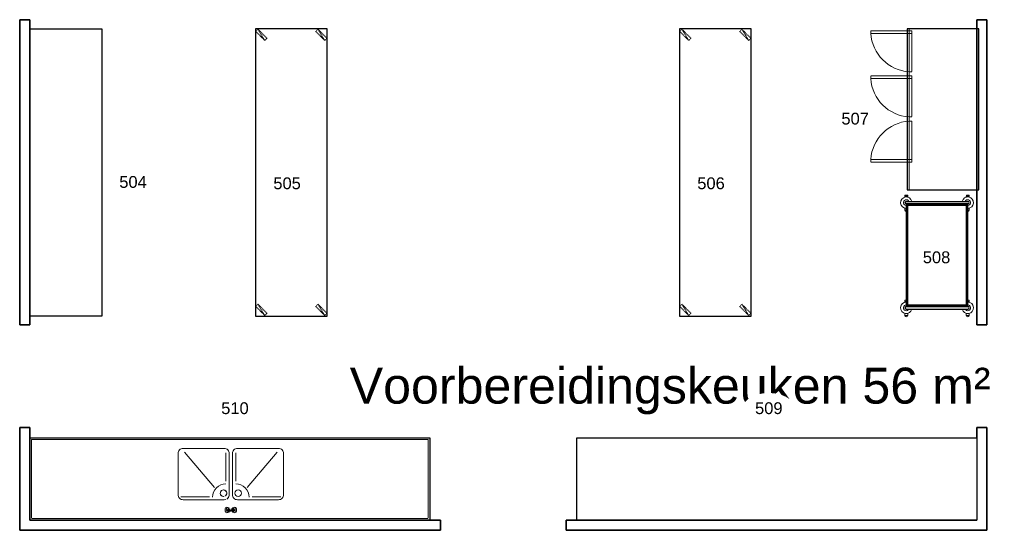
# Model space of a CAD drawing. Header units: millimetres. Extents: x 251300 to 581040, y -9130 to 111283.
# Tile 42 of 57: x 270739 to 280343, y 52715 to 57689. Entities that reach past the tile are written whole.
import ezdxf
from ezdxf.enums import TextEntityAlignment as Align

# ---------------------------------------------------------------- set-up
doc = ezdxf.new("R2010")
doc.units = ezdxf.units.MM
doc.set_wipeout_variables(frame=1)
doc.linetypes.add('HIDDEN', pattern=[9.525, 6.35, -3.175])
doc.layers.add('3D FJ RVS', color=22, linetype='Continuous')
for name, color, linetype, lineweight in [('APPARAAT1', 2, 'Continuous', 25), ('APPARAAT2', 1, 'Continuous', 20), ('APPARAAT3', 1, 'Continuous', 18), ('APPARAAT4', 30, 'HIDDEN', 18), ('APPARAAT5', 7, 'Continuous', 5), ('BWK MUREN', 3, 'Continuous', 35), ('POSITIENUMMER', 141, 'Continuous', 20), ('TEKST PS', 10, 'Continuous', 9)]:
    doc.layers.add(name, color=color, linetype=linetype, lineweight=lineweight)
doc.styles.add('PS', font='arial.ttf')
doc.styles.get("Standard").update_dxf_attribs({"font": 'arial.ttf'})

# ---------------------------------------------------------------- blocks, each defined once
blk = doc.blocks.new('kwt 4')
at = {"layer": 'APPARAAT3', "linetype": 'HIDDEN'}
for points in [[(-1550, 26.6), (-1523.4, 26.6), (-1523.4, -373.4), (-1550, -373.4)], [(-1110, 26.6), (-1083.4, 26.6), (-1083.4, -373.4), (-1110, -373.4)], [(-270, -373.4), (-296.6, -373.4), (-296.6, 26.6), (-270, 26.6)]]:
    blk.add_lwpolyline(points, close=True, dxfattribs=at)
at = {"layer": 'APPARAAT3'}
for centre, start, end in [((-1550, 26.6), 273.80959, 356.19041), ((-1110, 26.6), 273.80959, 356.19041), ((-270, 26.6), 183.80959, 266.19041)]:
    blk.add_arc(centre, 400.9, start, end, dxfattribs=at)
at = {"layer": 'APPARAAT4'}
for points in [[(0, 0), (0, 660), (-1570, 660), (-1570, 0)], [(-1550, 0), (-1550, 26.6), (-1150, 26.6), (-1150, 0)], [(-1110, 0), (-1110, 26.6), (-710, 26.6), (-710, 0)], [(-670, 0), (-670, 26.6), (-270, 26.6), (-270, 0)]]:
    blk.add_lwpolyline(points, close=True, dxfattribs=at)
blk = doc.blocks.new('*U80')
at = {"layer": 'APPARAAT1'}
blk.add_lwpolyline([(860, -700), (860, 0), (2430, 0), (2430, -700)], close=True, dxfattribs=at)
blk = doc.blocks.new('SW10x6-3')
at = {"layer": 'APPARAAT1'}
for p, q in [((0, 1037.5), (600, 1037.5)), ((0, 12.5), (600, 12.5)), ((0, -12.5), (600, -12.5))]:
    blk.add_line(p, q, dxfattribs=at)
blk.add_lwpolyline([(0, 12.5), (600, 12.5), (600, 1012.5), (0, 1012.5)], close=True, dxfattribs=at)
for centre, start, end in [((0, 1025), 90, 270), ((600, 1025), 270, 90), ((0, 0), 90, 270), ((600, 0), 270, 90), ((600, 0), 270, 90)]:
    blk.add_arc(centre, 12.5, start, end, dxfattribs=at)
at = {"layer": 'APPARAAT2'}
for p, q in [((13.9, 1098.6), (-13.9, 1098.6)), ((586.1, 1098.6), (613.9, 1098.6)), ((0, 73.6), (-13.9, 73.6)), ((600, 73.6), (613.9, 73.6))]:
    blk.add_line(p, q, dxfattribs=at)
for points in [[(-15, 1079), (-15, 1086.8), (15, 1086.8), (15, 1079)], [(-13.9, 1086.8), (-13.9, 1098.6)], [(13.9, 1086.8), (13.9, 1098.6)], [(615, 1079), (615, 1086.8), (585, 1086.8), (585, 1079)], [(586.1, 1086.8), (586.1, 1098.6)], [(613.9, 1086.8), (613.9, 1098.6)], [(0, 951.5), (-15, 951.5), (-15, 971)], [(600, 951.5), (615, 951.5), (615, 971)], [(-15, 54), (-15, 61.8), (0, 61.8)], [(-13.9, 61.8), (-13.9, 73.6)], [(615, 54), (615, 61.8), (600, 61.8)], [(613.9, 61.8), (613.9, 73.6)], [(15, -54), (15, -73.5), (-15, -73.5), (-15, -54)], [(585, -54), (585, -73.5), (615, -73.5), (615, -54)]]:
    blk.add_lwpolyline(points, dxfattribs=at)
for centre, radius, start, end in [((0, 1025), 56, 12.89789, 270), ((600, 1025), 56, 270, 167.10211), ((0, 1025), 28, 26.51477, 270), ((600, 1025), 28, 270, 153.48523), ((0, 951.5), 13.4, 180, 270), ((600, 951.5), 13.4, 270, 0), ((0, 0), 56, 90, 347.10211), ((0, 0), 28, 90, 333.48523), ((0, 0), 12.5, 90, 270), ((600, 0), 56, 192.89789, 90), ((600, 0), 28, 206.51477, 90), ((0, -73.5), 13.4, 180, 0), ((600, -73.5), 13.4, 180, 0)]:
    blk.add_arc(centre, radius, start, end, dxfattribs=at)
at = {"layer": 'APPARAAT5'}
for points in [[(10, 22.5), (590, 22.5), (590, 1002.5), (10, 1002.5)], [(17, 29.5), (583, 29.5), (583, 995.5), (17, 995.5)]]:
    blk.add_lwpolyline(points, close=True, dxfattribs=at)
blk = doc.blocks.new('kraan')
at = {"layer": 'APPARAAT2'}
for p, q in [((-39.5, 0), (-49.5, 22.1)), ((-39.5, 0), (-44.9, -26.1)), ((-39.5, 0), (-25, 13.2)), ((-39.5, 0), (-23.8, -8.9)), ((-13.7, 10), (-6.4, 10)), ((-13, 8), (-8.8, 8)), ((-11.9, 0), (-11.9, 0)), ((13.7, 10), (6.4, 10)), ((13, 8), (8.8, 8)), ((11.9, 0), (11.9, 0)), ((39.5, 0), (23.8, -8.9)), ((39.5, 0), (25, 13.2)), ((39.5, 0), (49.5, 22.1)), ((39.5, 0), (44.9, -26.1)), ((-39.5, 0), (-56.1, -1.8)), ((-13.7, -10), (-6.4, -10)), ((-13, -8), (-8.8, -8)), ((13, -8), (8.8, -8)), ((13.7, -10), (9.8, -10)), ((39.5, 0), (56.1, -1.8))]:
    blk.add_line(p, q, dxfattribs=at)
blk.add_circle((0.6, -1.5), 5.16, dxfattribs=at)
for centre, radius, start, end in [((-39.5, 0), 27.7, 270, 90), ((0, 0), 11.9, 90, 268.48876), ((0, 0), 11.9, 318.34492, 90), ((39.5, 0), 27.7, 90, 270)]:
    blk.add_arc(centre, radius, start, end, dxfattribs=at)
blk.add_ellipse((-39.5, 0), major_axis=(0, 27.7), ratio=0.599059, dxfattribs=at)
at = {"layer": 'APPARAAT2', "extrusion": (0, 0, -1)}
blk.add_ellipse((39.5, 0), major_axis=(0, 27.7), ratio=0.599059, dxfattribs=at)
blk.add_wipeout([(82, -202), (82.3, -202.5), (82.4, -202.7), (82.6, -203), (82.9, -203.3), (83.4, -203.8), (83.9, -204.2), (84.3, -204.4), (84.7, -204.6), (85.4, -204.8), (85.9, -204.9), (86.8, -205), (87.4, -204.9), (88, -204.8), (88.6, -204.6), (89.2, -204.3), (89.7, -203.9), (90.2, -203.5), (90.6, -203.1), (90.9, -202.6), (91.2, -201.9), (91.5, -201.2), (91.6, -200.6), (91.6, -199.6), (91.5, -198.9), (91.1, -197.9), (90.7, -196.9), (90.4, -196.1), (89.9, -195), (89.6, -194.3), (89.2, -193.3), (46.3, -94.4), (5.8, -0.8), (5.6, -0.4), (5.8, -1.4), (5.7, -1.9), (5.7, -2.3), (5.6, -2.9), (5.4, -3.4), (5.2, -3.7), (5.1, -4), (4.9, -4.3), (4.8, -4.5), (4.6, -4.8), (4.3, -5.1), (4.2, -5.2), (4, -5.4), (3.8, -5.5), (3.6, -5.7), (3.2, -5.9), (3, -6.1), (2.7, -6.2), (2.3, -6.4), (2, -6.5), (1.5, -6.6), (1.1, -6.6), (0.8, -6.7), (0.5, -6.7), (0.1, -6.6), (-0.3, -6.6), (-0.6, -6.5), (-1, -6.4), (-1.3, -6.3), (-1.7, -6.1), (-2.1, -5.9), (-2.3, -5.8), (-2.5, -5.7), (-2.7, -5.5), (-3, -5.2), (-3.2, -5), (-3.3, -4.9), (-3.4, -4.8), (-3.4, -4.8)]).dxf.layer = 'APPARAAT2'
blk = doc.blocks.new('*U85')
at = {"layer": 'APPARAAT2'}
blk.add_lwpolyline([(-24.5, -197.5, -0.414214), (25.5, -247.5), (25.5, -647.5, -0.414214), (-24.5, -697.5), (-424.5, -697.5, -0.414214), (-474.5, -647.5), (-474.5, -247.5, -0.414214), (-424.5, -197.5)], format="xyb", close=True, dxfattribs=at)
blk.add_lwpolyline([(55.5, -247.5, -0.414214), (105.5, -197.5), (505.5, -197.5, -0.414214), (555.5, -247.5), (555.5, -647.5, -0.414214), (505.5, -697.5), (105.5, -697.5, -0.414214), (55.5, -647.5), (55.5, -247.5, -0.271718), (81.1, -203.8)], format="xyb", dxfattribs=at)
blk.add_circle((-30.9, -261.6), 31.6, dxfattribs=at)
for centre, radius, start, end in [((-7.2, -222), 130.4, 180, 270), ((111.9, -261.6), 31.6, 301.92894, 270.75344), ((88.2, -222), 130.4, 270, 0)]:
    blk.add_arc(centre, radius, start, end, dxfattribs=at)
at = {"layer": 'APPARAAT5'}
for p, q in [((-169.2, -226), (-446.9, -226)), ((250.1, -226), (527.8, -226)), ((-7.2, -380.1), (-7.2, -655.4)), ((88.2, -380.1), (88.2, -655.4)), ((198.8, -316.9), (492.3, -661.9))]:
    blk.add_line(p, q, dxfattribs=at)
blk.add_lwpolyline([(-1880, -785), (1980, -785), (-1880, -785), (1980, -785), (-1880, -785), (-1885, -780), (-1880, -785), (1980, -785), (1985, -780), (1980, -785), (1985, -780), (1985, -350), (1985, -20), (1980, -15), (-1880, -15), (-1885, -20), (-1885, -780)], close=True, dxfattribs=at)
blk.add_lwpolyline([(-117.8, -316.9), (-411.3, -661.9)], dxfattribs=at)
blk.add_blockref('kraan', (40.5, -97.5))
at = {"layer": 'APPARAAT1'}
blk.add_lwpolyline([(-1900, -800), (-1900, 0), (2000, 0), (2000, -800)], close=True, dxfattribs=at)
at = {"layer": 'APPARAAT2'}
blk.add_arc((111.9, -261.6), 31.6, 123.10472, 89.24656, dxfattribs=at)
blk = doc.blocks.new('*U86')
blk.add_wipeout([(20, -800), (0, -800), (0, 0), (3900, 0), (3900, -20), (3880, -20), (3880, -20), (20, -20)]).dxf.layer = 'APPARAAT2'
at = {"layer": 'APPARAAT1'}
blk.add_lwpolyline([(0, -800), (0, 0), (3900, 0), (3900, -800)], close=True, dxfattribs=at)
blk = doc.blocks.new('*U87')
at = {"layer": 'APPARAAT1'}
blk.add_lwpolyline([(-25, -700), (-25, 0), (2774, 0), (2774, -700)], close=True, dxfattribs=at)
blk = doc.blocks.new('POSITIENUMMER')
at = {"layer": 'POSITIENUMMER', "style": 'PS', "flags": 1}
for tag, p in [('MERK-TYPE', (-1.22, -6.81)), ('AFMETINGEN', (-1.22, -10.86)), ('OMSCHRIJVING', (-1.22, -14.79)), ('OPMERKINGEN', (-1.22, -18.98))]:
    blk.add_attdef(tag, p, '', height=2.8, dxfattribs=at)
blk.add_wipeout([(-5.03, 0), (-5.03, 0.11), (-5.02, 0.2), (-5, 0.34), (-4.97, 0.48), (-4.93, 0.6), (-4.86, 0.76), (-4.78, 0.92), (-4.69, 1.07), (-4.6, 1.2), (-4.54, 1.27), (-4.48, 1.34), (-4.43, 1.4), (-4.35, 1.49), (-4.26, 1.57), (-4.18, 1.64), (-4.07, 1.73), (-3.91, 1.86), (-3.77, 1.95), (-3.62, 2.05), (-3.49, 2.12), (-3.31, 2.22), (-3.18, 2.29), (-3.02, 2.36), (-2.86, 2.43), (-2.72, 2.48), (-2.53, 2.55), (-2.36, 2.61), (-2.17, 2.66), (-2, 2.71), (-1.73, 2.77), (-1.53, 2.81), (-1.37, 2.84), (-1.13, 2.88), (-0.93, 2.9), (-0.73, 2.92), (-0.52, 2.93), (-0.28, 2.95), (-0.09, 2.95), (0.17, 2.95), (0.35, 2.94), (0.58, 2.93), (0.78, 2.91), (1, 2.89), (1.15, 2.87), (1.32, 2.85), (1.47, 2.82), (1.68, 2.78), (1.88, 2.74), (2.01, 2.7), (2.16, 2.67), (2.37, 2.6), (2.54, 2.55), (2.65, 2.51), (2.78, 2.46), (2.91, 2.41), (3.05, 2.34), (3.21, 2.27), (3.32, 2.22), (3.46, 2.14), (3.61, 2.06), (3.73, 1.98), (3.85, 1.9), (4, 1.79), (4.11, 1.7), (4.21, 1.62), (4.33, 1.5), (4.43, 1.4), (4.53, 1.29), (4.62, 1.17), (4.69, 1.06), (4.77, 0.94), (4.83, 0.83), (4.89, 0.7), (4.93, 0.6), (4.97, 0.47), (4.99, 0.38), (5.02, 0.23), (5.03, 0.13), (5.03, 0.07), (5.03, 0.04), (5.03, -0.07), (5.02, -0.18), (5.02, -0.17), (5.01, -0.3), (4.96, -0.48), (4.92, -0.62), (4.88, -0.73), (4.79, -0.9), (4.74, -0.99), (4.69, -1.08), (4.62, -1.17), (4.52, -1.29), (4.44, -1.39), (4.37, -1.46), (4.28, -1.55), (4.2, -1.63), (4.05, -1.75), (3.95, -1.83), (3.83, -1.91), (3.65, -2.03), (3.52, -2.11), (3.37, -2.19), (3.23, -2.26), (3.12, -2.32), (2.93, -2.4), (2.81, -2.45), (2.67, -2.5), (2.5, -2.56), (2.26, -2.63), (2.12, -2.68), (1.9, -2.73), (1.71, -2.78), (1.55, -2.81), (1.41, -2.83), (1.28, -2.85), (1.11, -2.88), (0.84, -2.91), (0.68, -2.92), (0.46, -2.94), (0.29, -2.95), (0.1, -2.95), (-0.12, -2.95), (-0.33, -2.94), (-0.56, -2.93), (-0.83, -2.91), (-1.09, -2.88), (-1.3, -2.85), (-1.58, -2.8), (-1.83, -2.75), (-2.05, -2.69), (-2.13, -2.67), (-2.15, -2.67), (-2.41, -2.59), (-2.61, -2.52), (-2.79, -2.45), (-2.94, -2.39), (-3.08, -2.33), (-3.25, -2.25), (-3.37, -2.19), (-3.5, -2.12), (-3.64, -2.04), (-3.76, -1.96), (-3.89, -1.87), (-3.97, -1.81), (-4.08, -1.73), (-4.15, -1.67), (-4.32, -1.51), (-4.48, -1.35), (-4.55, -1.26), (-4.64, -1.14), (-4.73, -1), (-4.79, -0.9), (-4.86, -0.77), (-4.91, -0.65), (-4.94, -0.55), (-4.97, -0.44), (-5.01, -0.28), (-5.02, -0.19), (-5.03, -0.07)]).dxf.layer = 'POSITIENUMMER'
at = {"layer": 'POSITIENUMMER'}
blk.add_attdef('POS', text='', height=2.3, dxfattribs=at).set_placement((0, 0), align=Align.MIDDLE)
blk = doc.blocks.new('*U117')
at = {"layer": 'APPARAAT1'}
blk.add_lwpolyline([(0, -700), (2799, -700), (2799, 0), (0, 0)], close=True, dxfattribs=at)
at = {"layer": 'APPARAAT4'}
for p, q in [((5.2, -91.1), (114.8, -23.9)), ((2684.2, -91.1), (2793.8, -23.9)), ((5.2, -676.1), (114.8, -608.9)), ((2684.2, -676.1), (2793.8, -608.9))]:
    blk.add_line(p, q, dxfattribs=at)
for points in [[(26.4, -112.3), (114.8, -23.9), (93.6, -2.7), (5.2, -91.1)], [(2705.4, -112.3), (2793.8, -23.9), (2772.6, -2.7), (2684.2, -91.1)], [(26.4, -697.3), (114.8, -608.9), (93.6, -587.7), (5.2, -676.1)], [(2705.4, -697.3), (2793.8, -608.9), (2772.6, -587.7), (2684.2, -676.1)]]:
    blk.add_lwpolyline(points, close=True, dxfattribs=at)

msp = doc.modelspace()

# ---------------------------------------------------------------- linework, layer by layer
at = {"layer": 'BWK MUREN'}
for p, q in [((270738.8, 54714.8), (270738.8, 57688.8)), ((270838.8, 54714.8), (270838.8, 57688.8)), ((280073.9, 57688.8), (280073.9, 54714.8)), ((280173.9, 54714.8), (280173.9, 57688.8)), ((270738.8, 52714.8), (270738.8, 53714.8)), ((270838.8, 52814.8), (270838.8, 53714.8)), ((280073.9, 53714.8), (280073.9, 52814.8)), ((280173.9, 52714.8), (280173.9, 53714.8)), ((274843.9, 52814.8), (270838.8, 52814.8)), ((274843.9, 52714.8), (274843.9, 52814.8)), ((276068.9, 52814.8), (280073.9, 52814.8)), ((276068.9, 52714.8), (276068.9, 52814.8)), ((274843.9, 52714.8), (270738.8, 52714.8)), ((276068.9, 52714.8), (280173.9, 52714.8))]:
    msp.add_line(p, q, dxfattribs=at)
for points in [[(270738.8, 57688.8), (270838.8, 57688.8)], [(280073.9, 57688.8), (280173.9, 57688.8)], [(270838.8, 54714.8), (270738.8, 54714.8)], [(280173.9, 54714.8), (280073.9, 54714.8)], [(270738.8, 53714.8), (270838.8, 53714.8)], [(280073.9, 53714.8), (280173.9, 53714.8)]]:
    msp.add_lwpolyline(points, dxfattribs=at)

# ---------------------------------------------------------------- block references
at = {"rotation": 270}
msp.add_blockref('kwt 4', (279413.9, 56031.3), dxfattribs=at)
at = {"xscale": 50, "yscale": 50, "zscale": 50}
for p, values in [((271844.3, 56108.4), {'POS': '504'}), ((273347.1, 56095.3), {'POS': '505'}), ((277482.2, 56095.3), {'POS': '506'}), ((272838.6, 53904.3), {'POS': '510'})]:
    msp.add_blockref('POSITIENUMMER', p, dxfattribs=at).add_auto_attribs(values)
at = {"layer": '3D FJ RVS'}
msp.add_blockref('SW10x6-3', (279386.5, 54881.8), dxfattribs=at)
at = {"layer": 'APPARAAT2', "xscale": -1, "rotation": 270}
msp.add_blockref('*U80', (280093.9, 55171.3), dxfattribs=at)

# ---------------------------------------------------------------- texts
at = {"layer": 'TEKST PS', "insert": (273957.9, 54299), "char_height": 350, "width": 6481.092, "attachment_point": 1, "style": 'PS'}
msp.add_mtext('Voorbereidingskeuken 56 m²', dxfattribs=at)

# ---------------------------------------------------------------- next in the draw order: block references
at = {"rotation": 90}
for p in [(273038.8, 54802.3), (277173.9, 54802.3)]:
    msp.add_blockref('*U117', p, dxfattribs=at)
at = {"xscale": 50, "yscale": 50, "zscale": 50}
for p, values in [((278887.9, 56725.3), {'POS': '507'}), ((279681.9, 55374.2), {'POS': '508'}), ((278045.7, 53904.3), {'POS': '509'})]:
    msp.add_blockref('POSITIENUMMER', p, dxfattribs=at).add_auto_attribs(values)
at = {"layer": 'APPARAAT1', "rotation": 180}
msp.add_blockref('*U85', (272838.8, 52814.8), dxfattribs=at)
at = {"layer": 'APPARAAT2'}
for name, p, rotation in [('*U87', (270838.8, 54827.3), 90), ('*U86', (280073.9, 52814.8), 180)]:
    msp.add_blockref(name, p, dxfattribs=dict(at, rotation=rotation))

doc.saveas('drawing.dxf')
